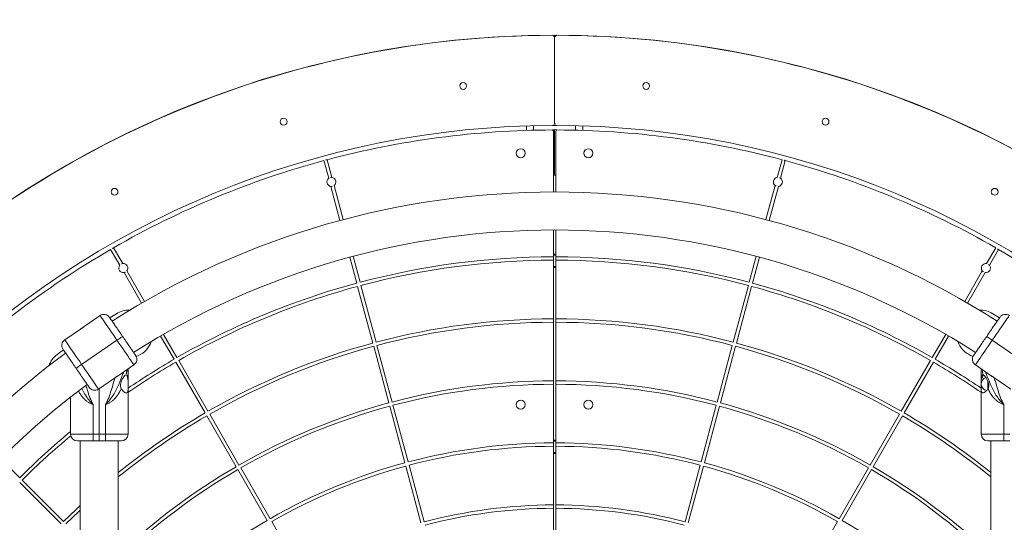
# Model space of a CAD drawing. Extents: x 5459245 to 5462690, y 5971016 to 5972523.
# Tile 29 of 198: x 5462446.846 to 5462447.72, y 5972205 to 5972205.446. Entities that reach past the tile are written whole.
import ezdxf

# ---------------------------------------------------------------- set-up
doc = ezdxf.new("R2010")
doc.units = 0
doc.linetypes.add('8', pattern=[0.5, 0.25, -0.25])
doc.layers.add('A_MAŁA ARCHITEKTURA', color=195, linetype='CONTINUOUS', lineweight=9)

msp = doc.modelspace()

# ---------------------------------------------------------------- linework, layer by layer
at = {"layer": 'A_MAŁA ARCHITEKTURA'}
for p, q in [((5462447.32099, 5972205.35444), (5462447.32099, 5972205.43047)), ((5462447.29598, 5972205.35205), (5462447.29598, 5972205.34804)), ((5462447.30238, 5972205.35222), (5462447.30238, 5972205.34822)), ((5462447.32099, 5972205.34844), (5462447.31898, 5972205.34844)), ((5462447.32298, 5972205.35244), (5462447.31899, 5972205.35244)), ((5462447.31999, 5972205.29342), (5462447.31999, 5972205.34744)), ((5462447.32099, 5972205.34844), (5462447.32099, 5972205.30843)), ((5462447.32299, 5972205.34844), (5462447.32099, 5972205.34844)), ((5462447.32199, 5972205.34744), (5462447.32199, 5972205.29342)), ((5462447.33959, 5972205.35222), (5462447.33959, 5972205.34822)), ((5462447.346, 5972205.35205), (5462447.346, 5972205.34804)), ((5462447.12051, 5972205.30555), (5462447.1163, 5972205.32129)), ((5462447.12341, 5972205.30633), (5462447.11919, 5972205.32207)), ((5462447.51856, 5972205.30633), (5462447.52278, 5972205.32207)), ((5462447.52146, 5972205.30555), (5462447.52568, 5972205.32129)), ((5462447.31999, 5972205.30843), (5462447.32099, 5972205.30843)), ((5462447.32099, 5972205.30843), (5462447.32199, 5972205.30843)), ((5462447.13054, 5972205.26815), (5462447.12243, 5972205.29839)), ((5462447.13343, 5972205.26893), (5462447.12533, 5972205.29916)), ((5462447.50854, 5972205.26893), (5462447.51664, 5972205.29916)), ((5462447.51144, 5972205.26815), (5462447.51954, 5972205.29839)), ((5462447.31999, 5972205.2359), (5462447.31999, 5972205.25971)), ((5462447.32199, 5972205.25971), (5462447.32199, 5972205.2359)), ((5462446.9352, 5972205.22837), (5462446.92705, 5972205.24248)), ((5462446.9378, 5972205.22987), (5462446.92965, 5972205.24398)), ((5462447.70418, 5972205.22987), (5462447.71232, 5972205.24398)), ((5462447.70678, 5972205.22837), (5462447.71492, 5972205.24248)), ((5462447.14542, 5972205.21259), (5462447.13926, 5972205.23559)), ((5462447.14832, 5972205.21337), (5462447.14216, 5972205.23636)), ((5462447.32199, 5972205.2384), (5462447.31999, 5972205.2384)), ((5462447.32199, 5972205.2374), (5462447.31999, 5972205.2374)), ((5462447.31999, 5972205.2359), (5462447.31999, 5972205.2329)), ((5462447.32199, 5972205.2329), (5462447.32199, 5972205.2359)), ((5462447.49365, 5972205.21337), (5462447.49982, 5972205.23636)), ((5462447.49655, 5972205.21259), (5462447.50272, 5972205.23559)), ((5462447.31999, 5972205.18088), (5462447.31999, 5972205.2329)), ((5462447.32199, 5972205.2274), (5462447.31999, 5972205.2274)), ((5462447.31999, 5972205.2264), (5462447.32199, 5972205.2264)), ((5462447.32199, 5972205.2329), (5462447.32199, 5972205.18088)), ((5462446.95456, 5972205.19483), (5462446.93891, 5972205.22194)), ((5462446.95716, 5972205.19634), (5462446.94151, 5972205.22345)), ((5462447.68482, 5972205.19634), (5462447.70047, 5972205.22345)), ((5462447.68741, 5972205.19483), (5462447.70307, 5972205.22194)), ((5462447.15966, 5972205.15944), (5462447.1462, 5972205.20969)), ((5462447.16256, 5972205.16022), (5462447.1491, 5972205.21047)), ((5462447.47941, 5972205.16022), (5462447.49288, 5972205.21047)), ((5462447.48231, 5972205.15944), (5462447.49578, 5972205.20969)), ((5462446.91766, 5972205.18377), (5462446.90362, 5972205.17413)), ((5462446.93214, 5972205.18543), (5462446.92633, 5972205.18175)), ((5462447.31999, 5972205.18088), (5462447.31999, 5972205.17788)), ((5462447.32199, 5972205.17788), (5462447.32199, 5972205.18088)), ((5462447.71565, 5972205.18175), (5462447.70983, 5972205.18543)), ((5462447.31999, 5972205.12586), (5462447.31999, 5972205.17788)), ((5462447.32199, 5972205.17788), (5462447.32199, 5972205.12586)), ((5462446.90034, 5972205.17187), (5462446.88633, 5972205.16224)), ((5462446.98332, 5972205.14502), (5462446.97142, 5972205.16564)), ((5462446.98592, 5972205.14652), (5462446.97402, 5972205.16714)), ((5462447.65605, 5972205.14652), (5462447.66796, 5972205.16714)), ((5462447.65865, 5972205.14502), (5462447.67056, 5972205.16564)), ((5462446.90134, 5972205.1404), (5462446.93267, 5972205.16192)), ((5462447.1739, 5972205.1063), (5462447.16044, 5972205.15655)), ((5462447.1768, 5972205.10708), (5462447.16334, 5972205.15732)), ((5462447.46517, 5972205.10708), (5462447.47864, 5972205.15732)), ((5462447.46807, 5972205.1063), (5462447.48154, 5972205.15655)), ((5462447.74064, 5972205.1404), (5462447.70931, 5972205.16192)), ((5462446.8851, 5972205.15343), (5462446.87958, 5972205.14932)), ((5462446.94975, 5972205.14748), (5462446.95185, 5972205.14844)), ((5462447.69013, 5972205.14844), (5462447.69222, 5972205.14748)), ((5462446.93366, 5972205.13044), (5462446.94768, 5972205.14007)), ((5462447.01083, 5972205.09737), (5462446.98482, 5972205.14242)), ((5462447.01343, 5972205.09887), (5462446.98742, 5972205.14392)), ((5462447.62855, 5972205.09887), (5462447.65455, 5972205.14392)), ((5462447.63114, 5972205.09737), (5462447.65715, 5972205.14242)), ((5462447.6943, 5972205.14007), (5462447.70833, 5972205.13043)), ((5462446.94251, 5972205.12593), (5462446.94251, 5972205.13652)), ((5462447.69946, 5972205.13652), (5462447.69946, 5972205.12593)), ((5462446.91635, 5972205.11855), (5462446.93039, 5972205.12819)), ((5462446.94251, 5972205.12036), (5462446.94251, 5972205.12593)), ((5462446.94251, 5972205.07863), (5462446.94251, 5972205.12036)), ((5462447.31999, 5972205.12586), (5462447.31999, 5972205.12286)), ((5462447.31999, 5972205.07084), (5462447.31999, 5972205.12286)), ((5462447.32199, 5972205.12286), (5462447.32199, 5972205.12586)), ((5462447.32199, 5972205.12286), (5462447.32199, 5972205.07084)), ((5462447.69946, 5972205.12593), (5462447.69946, 5972205.12036)), ((5462447.69946, 5972205.12036), (5462447.69946, 5972205.07863)), ((5462447.70541, 5972205.1254), (5462447.70541, 5972205.11881)), ((5462447.71161, 5972205.12818), (5462447.72563, 5972205.11855)), ((5462446.89149, 5972205.11153), (5462446.89149, 5972205.07863)), ((5462446.917, 5972205.119), (5462446.917, 5972205.07863)), ((5462446.9115, 5972205.07863), (5462446.9115, 5972205.10497)), ((5462446.92251, 5972205.07863), (5462446.92251, 5972205.10497)), ((5462447.18814, 5972205.05316), (5462447.17468, 5972205.1034)), ((5462447.19104, 5972205.05393), (5462447.17758, 5972205.10418)), ((5462447.45093, 5972205.05393), (5462447.4644, 5972205.10418)), ((5462447.45383, 5972205.05316), (5462447.4673, 5972205.1034)), ((5462447.71947, 5972205.07863), (5462447.71947, 5972205.10497)), ((5462447.03834, 5972205.04972), (5462447.01233, 5972205.09477)), ((5462447.04094, 5972205.05122), (5462447.01493, 5972205.09627)), ((5462447.60104, 5972205.05122), (5462447.62704, 5972205.09627)), ((5462447.60363, 5972205.04972), (5462447.62964, 5972205.09477)), ((5462446.89149, 5972205.07863), (5462446.9115, 5972205.07863)), ((5462446.9115, 5972205.07863), (5462446.917, 5972205.07863)), ((5462446.9115, 5972205.07263), (5462446.9115, 5972205.07863)), ((5462446.917, 5972205.07863), (5462446.917, 5972205.07263)), ((5462446.917, 5972205.07863), (5462446.92251, 5972205.07863)), ((5462446.92251, 5972205.07863), (5462446.94251, 5972205.07863)), ((5462446.92251, 5972205.07863), (5462446.92251, 5972205.07263)), ((5462447.69946, 5972205.07863), (5462447.71947, 5972205.07863)), ((5462447.71947, 5972205.07863), (5462447.72497, 5972205.07863)), ((5462447.71947, 5972205.07263), (5462447.71947, 5972205.07863)), ((5462446.9115, 5972205.07263), (5462446.8975, 5972205.07263)), ((5462446.90015, 5972205.07263), (5462446.90015, 5972204.87856)), ((5462446.917, 5972205.07263), (5462446.9115, 5972205.07263)), ((5462446.92251, 5972205.07263), (5462446.917, 5972205.07263)), ((5462446.93651, 5972205.07263), (5462446.92251, 5972205.07263)), ((5462446.93386, 5972204.87856), (5462446.93386, 5972205.07263)), ((5462447.32199, 5972205.07335), (5462447.31999, 5972205.07335)), ((5462447.32199, 5972205.07234), (5462447.31999, 5972205.07234)), ((5462447.31999, 5972205.07084), (5462447.31999, 5972205.06784)), ((5462447.31999, 5972205.01582), (5462447.31999, 5972205.06784)), ((5462447.32199, 5972205.06784), (5462447.32199, 5972205.07084)), ((5462447.32199, 5972205.06784), (5462447.32199, 5972205.01582)), ((5462447.71947, 5972205.07263), (5462447.70547, 5972205.07263)), ((5462447.70812, 5972205.07263), (5462447.70812, 5972204.87856)), ((5462447.72497, 5972205.07263), (5462447.71947, 5972205.07263)), ((5462447.32199, 5972205.06234), (5462447.31999, 5972205.06234)), ((5462447.31999, 5972205.06134), (5462447.32199, 5972205.06134)), ((5462446.84636, 5972205.03992), (5462446.82952, 5972205.05676)), ((5462447.20238, 5972205.00001), (5462447.18892, 5972205.05026)), ((5462447.20528, 5972205.00079), (5462447.19182, 5972205.05103)), ((5462447.43669, 5972205.00079), (5462447.45016, 5972205.05103)), ((5462447.43959, 5972205.00001), (5462447.45306, 5972205.05026)), ((5462447.06585, 5972205.00208), (5462447.03984, 5972205.04713)), ((5462447.06845, 5972205.00358), (5462447.04244, 5972205.04863)), ((5462447.57353, 5972205.00358), (5462447.59954, 5972205.04863)), ((5462447.57612, 5972205.00208), (5462447.60213, 5972205.04713)), ((5462446.88314, 5972204.9989), (5462446.84636, 5972205.03568)), ((5462446.88526, 5972205.00102), (5462446.84848, 5972205.0378)), ((5462447.31999, 5972205.01582), (5462447.31999, 5972205.01282)), ((5462447.32199, 5972205.01282), (5462447.32199, 5972205.01582)), ((5462447.31999, 5972204.9608), (5462447.31999, 5972205.01282)), ((5462447.32199, 5972205.01282), (5462447.32199, 5972204.9608)), ((5462447.09596, 5972204.95593), (5462447.06995, 5972205.00098)), ((5462447.54602, 5972204.95593), (5462447.57203, 5972205.00098))]:
    msp.add_line(p, q, dxfattribs=at)
at = {"layer": 'A_MAŁA ARCHITEKTURA', "flags": 128}
for points in [[(5462447.32199, 5972205.30843), (5462447.32099, 5972205.30843), (5462447.31999, 5972205.30843)], [(5462446.91766, 5972205.18377), (5462446.91769, 5972205.18372), (5462446.91791, 5972205.1834), (5462446.91833, 5972205.18279), (5462446.91894, 5972205.18191), (5462446.91973, 5972205.18076), (5462446.92069, 5972205.17935), (5462446.92181, 5972205.17772), (5462446.92308, 5972205.17588), (5462446.92448, 5972205.17385), (5462446.92598, 5972205.17166), (5462446.92757, 5972205.16934), (5462446.92923, 5972205.16692), (5462446.93094, 5972205.16444), (5462446.93267, 5972205.16192)], [(5462447.70931, 5972205.16192), (5462447.71104, 5972205.16444), (5462447.71274, 5972205.16692), (5462447.7144, 5972205.16934), (5462447.716, 5972205.17166), (5462447.7175, 5972205.17385), (5462447.7189, 5972205.17588), (5462447.72016, 5972205.17772), (5462447.72128, 5972205.17935), (5462447.72225, 5972205.18076), (5462447.72304, 5972205.18191), (5462447.72365, 5972205.18279), (5462447.72406, 5972205.1834), (5462447.72428, 5972205.18372), (5462447.72432, 5972205.18377)], [(5462446.90366, 5972205.17406), (5462446.90253, 5972205.17337), (5462446.90042, 5972205.17184)], [(5462446.93267, 5972205.16192), (5462446.93363, 5972205.16258), (5462446.93456, 5972205.16322), (5462446.93542, 5972205.16381), (5462446.93617, 5972205.16433), (5462446.93678, 5972205.16475), (5462446.93724, 5972205.16506), (5462446.93752, 5972205.16526), (5462446.93762, 5972205.16532)], [(5462446.93762, 5972205.16532), (5462446.93752, 5972205.16526), (5462446.93724, 5972205.16506), (5462446.93678, 5972205.16475), (5462446.93617, 5972205.16433), (5462446.93542, 5972205.16381), (5462446.93456, 5972205.16322), (5462446.93363, 5972205.16258), (5462446.93267, 5972205.16192)], [(5462447.70931, 5972205.16192), (5462447.70834, 5972205.16258), (5462447.70741, 5972205.16322), (5462447.70656, 5972205.16381), (5462447.70581, 5972205.16433), (5462447.70519, 5972205.16475), (5462447.70474, 5972205.16506), (5462447.70446, 5972205.16526), (5462447.70436, 5972205.16532)], [(5462447.70436, 5972205.16532), (5462447.70446, 5972205.16526), (5462447.70474, 5972205.16506), (5462447.70519, 5972205.16475), (5462447.70581, 5972205.16433), (5462447.70656, 5972205.16381), (5462447.70741, 5972205.16322), (5462447.70834, 5972205.16258), (5462447.70931, 5972205.16192)], [(5462446.90134, 5972205.1404), (5462446.89961, 5972205.14291), (5462446.8979, 5972205.1454), (5462446.89624, 5972205.14781), (5462446.89465, 5972205.15013), (5462446.89314, 5972205.15232), (5462446.89175, 5972205.15435), (5462446.89048, 5972205.15619), (5462446.88936, 5972205.15783), (5462446.8884, 5972205.15923), (5462446.88761, 5972205.16038), (5462446.887, 5972205.16126), (5462446.88658, 5972205.16187), (5462446.88636, 5972205.16219), (5462446.88633, 5972205.16224)], [(5462446.93267, 5972205.16192), (5462446.9344, 5972205.1594), (5462446.9361, 5972205.15692), (5462446.93777, 5972205.1545), (5462446.93936, 5972205.15219), (5462446.94086, 5972205.15), (5462446.94226, 5972205.14797), (5462446.94352, 5972205.14612), (5462446.94465, 5972205.14449), (5462446.94561, 5972205.14309), (5462446.9464, 5972205.14194), (5462446.94701, 5972205.14105), (5462446.94742, 5972205.14045), (5462446.94764, 5972205.14013), (5462446.94768, 5972205.14007)], [(5462447.6943, 5972205.14007), (5462447.69433, 5972205.14013), (5462447.69455, 5972205.14045), (5462447.69497, 5972205.14105), (5462447.69558, 5972205.14194), (5462447.69637, 5972205.14309), (5462447.69733, 5972205.14449), (5462447.69845, 5972205.14612), (5462447.69972, 5972205.14797), (5462447.70111, 5972205.15), (5462447.70262, 5972205.15219), (5462447.70421, 5972205.1545), (5462447.70587, 5972205.15692), (5462447.70758, 5972205.1594), (5462447.70931, 5972205.16192)], [(5462446.89639, 5972205.137), (5462446.89649, 5972205.13706), (5462446.89677, 5972205.13726), (5462446.89722, 5972205.13757), (5462446.89784, 5972205.13799), (5462446.89859, 5972205.13851), (5462446.89944, 5972205.13909), (5462446.90037, 5972205.13973), (5462446.90134, 5972205.1404)], [(5462446.90134, 5972205.1404), (5462446.90037, 5972205.13973), (5462446.89944, 5972205.13909), (5462446.89859, 5972205.13851), (5462446.89784, 5972205.13799), (5462446.89722, 5972205.13757), (5462446.89677, 5972205.13726), (5462446.89649, 5972205.13706), (5462446.89639, 5972205.137)], [(5462446.91635, 5972205.11855), (5462446.91631, 5972205.1186), (5462446.91609, 5972205.11892), (5462446.91568, 5972205.11953), (5462446.91507, 5972205.12041), (5462446.91428, 5972205.12156), (5462446.91331, 5972205.12296), (5462446.91219, 5972205.1246), (5462446.91093, 5972205.12644), (5462446.90953, 5972205.12847), (5462446.90803, 5972205.13066), (5462446.90643, 5972205.13298), (5462446.90477, 5972205.13539), (5462446.90307, 5972205.13788), (5462446.90134, 5972205.1404)], [(5462446.90015, 5972205.01535), (5462446.89665, 5972205.01207), (5462446.88526, 5972205.00102)], [(5462446.90015, 5972205.01124), (5462446.89872, 5972205.00989), (5462446.88738, 5972204.9989)]]:
    msp.add_lwpolyline(points, dxfattribs=at)
at = {"layer": 'A_MAŁA ARCHITEKTURA', "linetype": '8', "lineweight": 25, "ltscale": 5}
msp.add_circle((5462447.32099, 5972204.56317), 2.87, dxfattribs=at)
at = {"layer": 'A_MAŁA ARCHITEKTURA'}
for centre, radius in [((5462447.32099, 5972204.56317), 0.8693), ((5462447.2398, 5972205.38747), 0.003), ((5462447.40217, 5972205.38747), 0.003), ((5462447.08055, 5972205.35579), 0.003), ((5462447.56143, 5972205.35579), 0.003), ((5462447.29098, 5972205.32785), 0.004), ((5462447.351, 5972205.32785), 0.004), ((5462446.93054, 5972205.29365), 0.003), ((5462447.71144, 5972205.29365), 0.003), ((5462447.29098, 5972205.10477), 0.004), ((5462447.351, 5972205.10477), 0.004)]:
    msp.add_circle(centre, radius, dxfattribs=at)
for centre, radius, start, end in [((5462447.32099, 5972204.56317), 0.8693, 90.13218, 134.86783), ((5462447.31899, 5972205.43047), 0.002, 0, 90.13218), ((5462447.32299, 5972205.43047), 0.002, 89.86782, 180), ((5462447.32099, 5972204.56317), 0.8693, 45.13217, 89.86782), ((5462447.32099, 5972204.56317), 0.78928, 90.14488, 134.85512), ((5462447.32099, 5972204.56317), 0.78527, 90.14616, 104.89053), ((5462447.31899, 5972205.34744), 0.001, 0, 90.14616), ((5462447.31899, 5972205.35444), 0.002, 270.14488, 0), ((5462447.32299, 5972205.35444), 0.002, 180, 269.85512), ((5462447.32299, 5972205.34744), 0.001, 89.85384, 180), ((5462447.32099, 5972204.56317), 0.78928, 45.14488, 89.85512), ((5462447.32099, 5972204.56317), 0.78527, 75.10947, 89.85384), ((5462447.32099, 5972204.56317), 0.78527, 105.1095, 119.89055), ((5462447.32099, 5972204.56317), 0.78527, 104.89053, 105.1095), ((5462447.32099, 5972204.56317), 0.78527, 74.8905, 75.10947), ((5462447.32099, 5972204.56317), 0.78527, 60.10945, 74.8905), ((5462447.12292, 5972205.30236), 0.004, 127.0243, 262.9757), ((5462447.12292, 5972205.30236), 0.004, 82.9757, 127.0243), ((5462447.12292, 5972205.30236), 0.004, 307.0243, 82.9757), ((5462447.51905, 5972205.30236), 0.004, 97.0243, 232.9757), ((5462447.51905, 5972205.30236), 0.004, 52.9757, 97.0243), ((5462447.51905, 5972205.30236), 0.004, 277.0243, 52.9757), ((5462447.12292, 5972205.30236), 0.004, 262.9757, 307.0243), ((5462447.51905, 5972205.30236), 0.004, 232.9757, 277.0243), ((5462447.32099, 5972204.56317), 0.73025, 57.47117, 122.52878), ((5462447.32099, 5972204.56317), 0.69654, 57.56672, 122.43335), ((5462447.32099, 5972204.56317), 0.78527, 120.1095, 134.8905), ((5462447.32099, 5972204.56317), 0.78527, 119.89055, 120.1095), ((5462447.32099, 5972204.56317), 0.78527, 59.8905, 60.10945), ((5462447.32099, 5972204.56317), 0.78527, 45.1095, 59.8905), ((5462447.32099, 5972204.56317), 0.67273, 90.08519, 104.87221), ((5462447.32099, 5972204.56317), 0.67273, 75.12779, 89.91481), ((5462446.93835, 5972205.22591), 0.004, 142.02431, 277.9757), ((5462446.93835, 5972205.22591), 0.004, 97.9757, 142.02431), ((5462446.93835, 5972205.22591), 0.004, 322.02431, 97.9757), ((5462447.32099, 5972204.56317), 0.66973, 90.08556, 104.8716), ((5462447.32099, 5972204.56317), 0.66973, 75.1284, 89.91444), ((5462447.70362, 5972205.22591), 0.004, 82.0243, 217.97569), ((5462447.70362, 5972205.22591), 0.004, 262.0243, 37.97569), ((5462447.70362, 5972205.22591), 0.004, 37.97569, 82.0243), ((5462446.93835, 5972205.22591), 0.004, 277.9757, 322.02431), ((5462447.70362, 5972205.22591), 0.004, 217.97569, 262.0243), ((5462447.32099, 5972204.56317), 0.67273, 105.12779, 119.87222), ((5462447.32099, 5972204.56317), 0.66973, 105.12839, 119.87164), ((5462447.32099, 5972204.56317), 0.66973, 60.12836, 74.87161), ((5462447.32099, 5972204.56317), 0.67273, 60.12778, 74.87221), ((5462446.92106, 5972205.17882), 0.006, 34.49138, 124.49138), ((5462446.94328, 5972205.16762), 0.02101, 87.93222, 122.0345), ((5462447.32099, 5972204.56317), 0.61772, 90.09276, 104.86084), ((5462447.32099, 5972204.56317), 0.61772, 75.13916, 89.90724), ((5462447.69869, 5972205.16762), 0.02101, 57.9655, 92.06778), ((5462447.72092, 5972205.17882), 0.006, 55.50862, 145.50862), ((5462447.32099, 5972204.56317), 0.61471, 90.09324, 104.86013), ((5462447.32099, 5972204.56317), 0.61471, 75.13987, 89.90676), ((5462446.88972, 5972205.1573), 0.006, 124.49138, 214.49138), ((5462446.94328, 5972205.16762), 0.02101, 294.05616, 340.93776), ((5462447.32099, 5972204.56317), 0.61772, 105.13917, 119.86082), ((5462447.32099, 5972204.56317), 0.61471, 105.13983, 119.86015), ((5462447.32099, 5972204.56317), 0.61471, 60.13985, 74.86017), ((5462447.32099, 5972204.56317), 0.61772, 60.13918, 74.86083), ((5462447.69869, 5972205.16762), 0.02101, 199.06224, 245.94384), ((5462447.32099, 5972204.56317), 0.73025, 126.45438, 178.03731), ((5462446.89221, 5972205.13253), 0.02101, 126.94831, 161.05054), ((5462446.94428, 5972205.14502), 0.006, 304.49138, 34.49138), ((5462447.69769, 5972205.14502), 0.006, 145.50862, 235.50862), ((5462447.32099, 5972204.56317), 0.67273, 120.12781, 124.23536), ((5462447.32099, 5972204.56317), 0.66973, 120.12838, 124.41027), ((5462447.32099, 5972204.56317), 0.66973, 55.58973, 59.87162), ((5462447.32099, 5972204.56317), 0.67273, 55.76464, 59.87219), ((5462447.70541, 5972205.12315), 0.00595, 106.809, 258.86873), ((5462447.32099, 5972204.56317), 0.69654, 126.54953, 177.94199), ((5462446.91295, 5972205.12349), 0.006, 214.49138, 304.49138), ((5462447.32099, 5972204.56317), 0.5627, 90.10188, 104.84721), ((5462447.32099, 5972204.56317), 0.5597, 90.10242, 104.84638), ((5462447.32099, 5972204.56317), 0.5627, 75.15279, 89.89812), ((5462447.32099, 5972204.56317), 0.5597, 75.15362, 89.89758), ((5462447.32099, 5972204.56317), 0.5627, 105.15277, 119.84722), ((5462447.32099, 5972204.56317), 0.5597, 105.1536, 119.84639), ((5462447.32099, 5972204.56317), 0.5597, 60.15361, 74.8464), ((5462447.32099, 5972204.56317), 0.5627, 60.15278, 74.84723), ((5462447.32099, 5972204.56317), 0.61772, 120.13919, 128.8079), ((5462447.32099, 5972204.56317), 0.61471, 120.13986, 129.03322), ((5462447.32099, 5972204.56317), 0.61471, 50.96678, 59.86014), ((5462447.32099, 5972204.56317), 0.61772, 51.1921, 59.86081), ((5462447.32099, 5972204.56317), 0.67273, 129.67484, 134.87221), ((5462447.32099, 5972204.56317), 0.66973, 129.86872, 134.87161), ((5462446.8975, 5972205.07863), 0.006, 180, 270), ((5462446.93651, 5972205.07863), 0.006, 270, 0), ((5462447.70547, 5972205.07863), 0.006, 180, 270), ((5462447.32099, 5972204.56317), 0.50768, 90.11287, 104.83065), ((5462447.32099, 5972204.56317), 0.50468, 90.11357, 104.82967), ((5462447.32099, 5972204.56317), 0.50768, 75.16935, 89.88713), ((5462447.32099, 5972204.56317), 0.50468, 75.17033, 89.88643), ((5462447.32099, 5972204.56317), 0.5627, 120.15281, 133.47119), ((5462447.32099, 5972204.56317), 0.50768, 105.16935, 119.83064), ((5462447.32099, 5972204.56317), 0.50468, 105.17035, 119.82964), ((5462447.32099, 5972204.56317), 0.50468, 60.17036, 74.82965), ((5462447.32099, 5972204.56317), 0.50768, 60.16936, 74.83065), ((5462447.32099, 5972204.56317), 0.5627, 46.52881, 59.84719), ((5462447.32099, 5972204.56317), 0.5597, 120.1536, 133.76315), ((5462447.32099, 5972204.56317), 0.5597, 46.23685, 59.8464), ((5462447.32099, 5972204.56317), 0.45266, 90.12663, 104.81008), ((5462447.32099, 5972204.56317), 0.45266, 75.18992, 89.87337), ((5462447.32099, 5972204.56317), 0.44966, 90.12749, 104.80881), ((5462447.32099, 5972204.56317), 0.44966, 75.19119, 89.87251), ((5462447.32099, 5972204.56317), 0.50768, 120.16935, 134.83068), ((5462447.32099, 5972204.56317), 0.50768, 45.16932, 59.83065)]:
    msp.add_arc(centre, radius, start, end, dxfattribs=at)
for points, knots in [([(5462446.93762, 5972205.16532), (5462446.93664, 5972205.16675), (5462446.93471, 5972205.16956), (5462446.93205, 5972205.17342), (5462446.92977, 5972205.17675), (5462446.92789, 5972205.17947), (5462446.9266, 5972205.18135), (5462446.92598, 5972205.18225), (5462446.92606, 5972205.18213), (5462446.92609, 5972205.1821)], [0, 0, 0, 0, 0.161149, 0.31732, 0.465641, 0.619175, 0.779192, 0.940914, 1, 1, 1, 1]), ([(5462447.70436, 5972205.16532), (5462447.70534, 5972205.16675), (5462447.70727, 5972205.16956), (5462447.70992, 5972205.17342), (5462447.71221, 5972205.17675), (5462447.71408, 5972205.17947), (5462447.71537, 5972205.18135), (5462447.71599, 5972205.18225), (5462447.71591, 5972205.18213), (5462447.71589, 5972205.1821)], [0, 0, 0, 0, 0.161149, 0.31732, 0.465641, 0.619175, 0.779192, 0.940914, 1, 1, 1, 1]), ([(5462446.90034, 5972205.17187), (5462446.90036, 5972205.17189), (5462446.9004, 5972205.17191), (5462446.9007, 5972205.17208), (5462446.90113, 5972205.17235), (5462446.90166, 5972205.17269), (5462446.90223, 5972205.17308), (5462446.90276, 5972205.17346), (5462446.90321, 5972205.1738), (5462446.90351, 5972205.17403), (5462446.90365, 5972205.17415), (5462446.90363, 5972205.17413), (5462446.90362, 5972205.17413)], [0, 0, 0, 0, 0.107155, 0.214317, 0.321664, 0.429134, 0.536404, 0.643453, 0.750611, 0.858033, 0.965469, 1, 1, 1, 1]), ([(5462446.93762, 5972205.16532), (5462446.9386, 5972205.16389), (5462446.94053, 5972205.16109), (5462446.94318, 5972205.15722), (5462446.94547, 5972205.15389), (5462446.94734, 5972205.15117), (5462446.94863, 5972205.14929), (5462446.94925, 5972205.14839), (5462446.94917, 5972205.14851), (5462446.94914, 5972205.14854)], [0, 0, 0, 0, 0.161151, 0.317321, 0.465642, 0.619176, 0.779193, 0.940914, 1, 1, 1, 1]), ([(5462447.70436, 5972205.16532), (5462447.70338, 5972205.16389), (5462447.70145, 5972205.16109), (5462447.6988, 5972205.15722), (5462447.69651, 5972205.15389), (5462447.69464, 5972205.15117), (5462447.69335, 5972205.14929), (5462447.69273, 5972205.14839), (5462447.69281, 5972205.14851), (5462447.69283, 5972205.14854)], [0, 0, 0, 0, 0.161151, 0.317321, 0.465642, 0.619176, 0.779193, 0.940914, 1, 1, 1, 1]), ([(5462446.89639, 5972205.137), (5462446.89541, 5972205.13842), (5462446.89348, 5972205.14123), (5462446.89083, 5972205.14509), (5462446.88854, 5972205.14842), (5462446.88667, 5972205.15115), (5462446.88538, 5972205.15302), (5462446.88476, 5972205.15393), (5462446.88484, 5972205.15381), (5462446.88486, 5972205.15378)], [0, 0, 0, 0, 0.161149, 0.31732, 0.465641, 0.619175, 0.779192, 0.940914, 1, 1, 1, 1]), ([(5462446.89639, 5972205.137), (5462446.89737, 5972205.13557), (5462446.8993, 5972205.13276), (5462446.90195, 5972205.1289), (5462446.90424, 5972205.12557), (5462446.90611, 5972205.12285), (5462446.9074, 5972205.12097), (5462446.90802, 5972205.12007), (5462446.90794, 5972205.12018), (5462446.90792, 5972205.12022)], [0, 0, 0, 0, 0.161151, 0.317321, 0.465642, 0.619176, 0.779193, 0.940914, 1, 1, 1, 1]), ([(5462446.93874, 5972205.13393), (5462446.93849, 5972205.13329), (5462446.93703, 5972205.12951), (5462446.93494, 5972205.12412), (5462446.93202, 5972205.11789), (5462446.92943, 5972205.11325), (5462446.92635, 5972205.10881), (5462446.92378, 5972205.10625), (5462446.92251, 5972205.10497)], [0, 0, 0, 0, 0.062129, 0.364739, 0.520381, 0.679301, 0.840324, 1, 1, 1, 1]), ([(5462446.93094, 5972205.12863), (5462446.93048, 5972205.12709), (5462446.92936, 5972205.12333), (5462446.92758, 5972205.11742), (5462446.9255, 5972205.11094), (5462446.9235, 5972205.10695), (5462446.92251, 5972205.10497)], [0, 0, 0, 0, 0.190765, 0.46791, 0.736773, 1, 1, 1, 1]), ([(5462446.93366, 5972205.13044), (5462446.93364, 5972205.13043), (5462446.93361, 5972205.13041), (5462446.93331, 5972205.13023), (5462446.93288, 5972205.12997), (5462446.93234, 5972205.12963), (5462446.93178, 5972205.12924), (5462446.93125, 5972205.12886), (5462446.9308, 5972205.12852), (5462446.9305, 5972205.12828), (5462446.93036, 5972205.12817), (5462446.93038, 5972205.12819), (5462446.93039, 5972205.12819)], [0, 0, 0, 0, 0.107157, 0.214317, 0.321667, 0.429137, 0.536402, 0.643453, 0.75061, 0.858033, 0.965469, 1, 1, 1, 1]), ([(5462446.94074, 5972205.13112), (5462446.94031, 5972205.13092), (5462446.93943, 5972205.13053), (5462446.93809, 5972205.12866), (5462446.93683, 5972205.12632), (5462446.93596, 5972205.12392), (5462446.93564, 5972205.1218), (5462446.93585, 5972205.12011), (5462446.93632, 5972205.11926), (5462446.93651, 5972205.11891)], [0, 0, 0, 0, 0.185665, 0.371314, 0.557745, 0.703427, 0.81289, 0.923058, 1, 1, 1, 1]), ([(5462446.94102, 5972205.13109), (5462446.94096, 5972205.13111), (5462446.94087, 5972205.13115), (5462446.94077, 5972205.13112), (5462446.94074, 5972205.13112)], [0, 0, 0, 0, 0.768191, 1, 1, 1, 1]), ([(5462446.94174, 5972205.13599), (5462446.94174, 5972205.13596), (5462446.94164, 5972205.13538), (5462446.9414, 5972205.13414), (5462446.94108, 5972205.13255), (5462446.94083, 5972205.13151), (5462446.94074, 5972205.13112)], [0, 0, 0, 0, 0.0180663, 0.3687056, 0.7596803, 1, 1, 1, 1]), ([(5462446.94251, 5972205.12593), (5462446.94251, 5972205.12674), (5462446.9425, 5972205.12835), (5462446.94228, 5972205.13005), (5462446.9419, 5972205.13095), (5462446.94148, 5972205.131), (5462446.94136, 5972205.13101)], [0, 0, 0, 0, 0.298542, 0.597313, 0.889656, 1, 1, 1, 1]), ([(5462447.70123, 5972205.13112), (5462447.70112, 5972205.13113), (5462447.70061, 5972205.13121), (5462447.69996, 5972205.13081), (5462447.69956, 5972205.1294), (5462447.69947, 5972205.12766), (5462447.69947, 5972205.1264), (5462447.69946, 5972205.12593)], [0, 0, 0, 0, 0.078427, 0.36344, 0.614585, 0.855421, 1, 1, 1, 1]), ([(5462447.70123, 5972205.13112), (5462447.70119, 5972205.13128), (5462447.70113, 5972205.13157), (5462447.70104, 5972205.13196), (5462447.70083, 5972205.1329), (5462447.70055, 5972205.13424), (5462447.70033, 5972205.13546), (5462447.70024, 5972205.13599)], [0, 0, 0, 0, 0.098158, 0.178185, 0.240093, 0.670849, 1, 1, 1, 1]), ([(5462447.70547, 5972205.1189), (5462447.70571, 5972205.11938), (5462447.7062, 5972205.12034), (5462447.70631, 5972205.12209), (5462447.70596, 5972205.1241), (5462447.70516, 5972205.12627), (5462447.70399, 5972205.12849), (5462447.70272, 5972205.13028), (5462447.7018, 5972205.13099), (5462447.70129, 5972205.1311), (5462447.70123, 5972205.13112)], [0, 0, 0, 0, 0.102165, 0.204642, 0.301925, 0.451933, 0.605381, 0.78742, 0.974074, 1, 1, 1, 1]), ([(5462447.71947, 5972205.10497), (5462447.71819, 5972205.10625), (5462447.71563, 5972205.10881), (5462447.71254, 5972205.11325), (5462447.70995, 5972205.11789), (5462447.70704, 5972205.12412), (5462447.70495, 5972205.12951), (5462447.70348, 5972205.13329), (5462447.70323, 5972205.13393)], [0, 0, 0, 0, 0.159679, 0.320706, 0.479607, 0.635308, 0.937889, 1, 1, 1, 1]), ([(5462447.71161, 5972205.12818), (5462447.71159, 5972205.12819), (5462447.71156, 5972205.12822), (5462447.71129, 5972205.12843), (5462447.71089, 5972205.12874), (5462447.71037, 5972205.12912), (5462447.70981, 5972205.12951), (5462447.70926, 5972205.12986), (5462447.70879, 5972205.13016), (5462447.70846, 5972205.13036), (5462447.7083, 5972205.13045), (5462447.70833, 5972205.13043), (5462447.70833, 5972205.13043)], [0, 0, 0, 0, 0.107156, 0.214316, 0.321662, 0.429135, 0.5364, 0.643452, 0.750612, 0.858033, 0.965469, 1, 1, 1, 1]), ([(5462447.71103, 5972205.12863), (5462447.71149, 5972205.1271), (5462447.71262, 5972205.12334), (5462447.7144, 5972205.11742), (5462447.71648, 5972205.11094), (5462447.71848, 5972205.10695), (5462447.71947, 5972205.10497)], [0, 0, 0, 0, 0.190725, 0.467794, 0.736778, 1, 1, 1, 1]), ([(5462446.90514, 5972205.12174), (5462446.90558, 5972205.12028), (5462446.90667, 5972205.11666), (5462446.90851, 5972205.11094), (5462446.91051, 5972205.10695), (5462446.9115, 5972205.10497)], [0, 0, 0, 0, 0.25469, 0.63138, 1, 1, 1, 1]), ([(5462446.93651, 5972205.1189), (5462446.93697, 5972205.11828), (5462446.938, 5972205.11687), (5462446.93965, 5972205.11555), (5462446.94109, 5972205.11497), (5462446.94199, 5972205.11544), (5462446.94241, 5972205.11682), (5462446.94251, 5972205.11857), (5462446.94251, 5972205.11986), (5462446.94251, 5972205.12036)], [0, 0, 0, 0, 0.141238, 0.319255, 0.478696, 0.638952, 0.779463, 0.913533, 1, 1, 1, 1]), ([(5462447.69946, 5972205.12036), (5462447.69946, 5972205.12012), (5462447.69947, 5972205.11904), (5462447.69951, 5972205.11735), (5462447.69981, 5972205.11581), (5462447.70047, 5972205.11509), (5462447.70151, 5972205.11515), (5462447.70294, 5972205.11599), (5462447.70437, 5972205.11733), (5462447.70519, 5972205.11851), (5462447.70546, 5972205.1189)], [0, 0, 0, 0, 0.041904, 0.182369, 0.320934, 0.455471, 0.591384, 0.740398, 0.913514, 1, 1, 1, 1]), ([(5462446.9115, 5972205.10497), (5462446.91074, 5972205.1052), (5462446.90916, 5972205.10567), (5462446.90698, 5972205.1069), (5462446.90489, 5972205.1085), (5462446.90285, 5972205.11052), (5462446.9009, 5972205.11299), (5462446.89946, 5972205.11515), (5462446.89877, 5972205.1165), (5462446.89859, 5972205.11683)], [0, 0, 0, 0, 0.126489, 0.262569, 0.402408, 0.558072, 0.738631, 0.9344, 1, 1, 1, 1]), ([(5462446.9115, 5972205.10497), (5462446.91022, 5972205.10625), (5462446.90766, 5972205.10881), (5462446.90459, 5972205.11326), (5462446.9026, 5972205.1167), (5462446.90168, 5972205.11867), (5462446.90152, 5972205.11902)], [0, 0, 0, 0, 0.309956, 0.622529, 0.930977, 1, 1, 1, 1]), ([(5462446.93651, 5972205.1189), (5462446.93599, 5972205.11787), (5462446.93495, 5972205.11583), (5462446.93312, 5972205.11299), (5462446.93115, 5972205.11053), (5462446.92912, 5972205.1085), (5462446.92702, 5972205.1069), (5462446.92484, 5972205.10567), (5462446.92326, 5972205.1052), (5462446.92251, 5972205.10497)], [0, 0, 0, 0, 0.176784, 0.349204, 0.508407, 0.64553, 0.768703, 0.888576, 1, 1, 1, 1]), ([(5462447.71947, 5972205.10497), (5462447.71871, 5972205.1052), (5462447.71713, 5972205.10567), (5462447.71495, 5972205.1069), (5462447.71286, 5972205.1085), (5462447.71082, 5972205.11053), (5462447.70886, 5972205.11299), (5462447.70702, 5972205.11583), (5462447.70599, 5972205.11787), (5462447.70546, 5972205.1189)], [0, 0, 0, 0, 0.11143, 0.231311, 0.354503, 0.491636, 0.6507, 0.823161, 1, 1, 1, 1])]:
    msp.add_open_spline(points, degree=3, knots=knots, dxfattribs=at)

doc.saveas('drawing.dxf')
